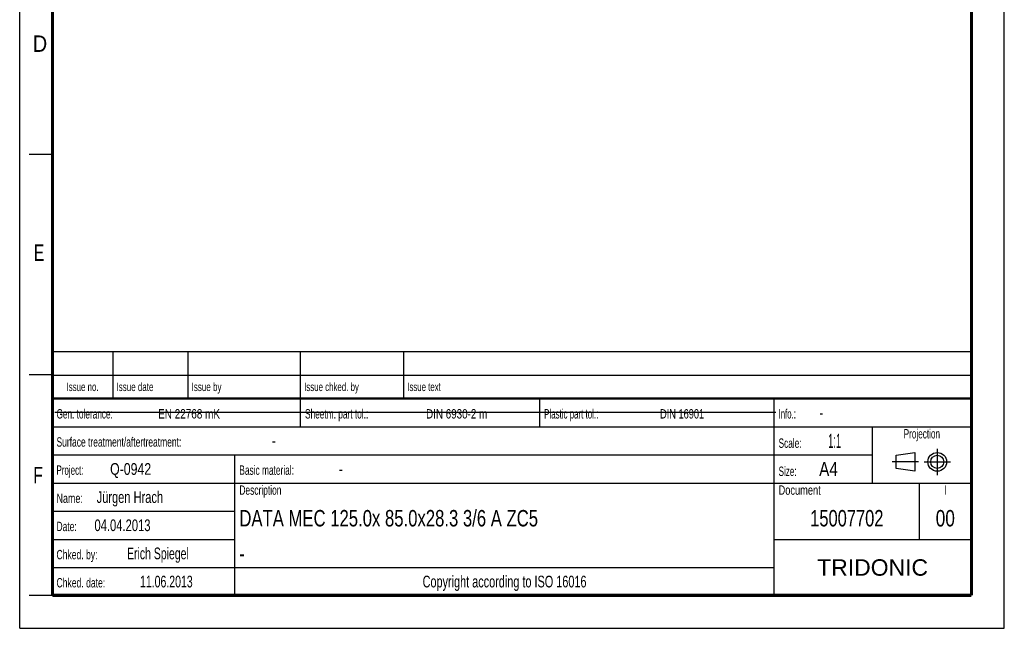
# Model space of a CAD drawing. Header units: millimetres. Extents: x 0 to 210, y 0 to 297.
# Tile 1 of 9: x 0 to 210, y 0 to 130. Entities that reach past the tile are written whole.
import ezdxf
from ezdxf.enums import TextEntityAlignment as Align

# ---------------------------------------------------------------- set-up
doc = ezdxf.new("R2010")
doc.units = ezdxf.units.MM
doc.header["$LTSCALE"] = 19.36
doc.linetypes.add('CENTER', pattern=[0.6, 0.375, -0.075, 0.075, -0.075])
doc.layers.get('0').update_dxf_attribs({"linetype": 'CONTINUOUS'})
doc.layers.add('DEFAULT_1', color=7, linetype='CENTER')
doc.layers.add('Z_NOTICE', color=7, linetype='CONTINUOUS')
doc.styles.add('TEXTSTYLE_2', font='txt', dxfattribs={"width": 0.75})
doc.styles.add('TEXTSTYLE_4', font='ARIAL.TTF')

# ---------------------------------------------------------------- blocks, each defined once
blk = doc.blocks.new('SYMBOL_2_BL0', base_point=(192.31, 35.47))
at = {"color": 2, "linetype": 'Continuous'}
for p, q in [((186.91, 36.87), (190.91, 37.47)), ((186.91, 34.07), (186.91, 36.87)), ((190.91, 37.47), (190.91, 33.47)), ((190.91, 33.47), (186.91, 34.07))]:
    blk.add_line(p, q, dxfattribs=at)
for radius in [2, 1.4]:
    blk.add_circle((195.71, 35.47), radius, dxfattribs=at)
at = {"layer": 'DEFAULT_1', "color": 2, "linetype": 'CENTER'}
for p, q in [((195.71, 38.27), (195.71, 32.67)), ((191.71, 35.47), (186.11, 35.47)), ((192.91, 35.47), (198.5, 35.47))]:
    blk.add_line(p, q, dxfattribs=at)

msp = doc.modelspace()

# ---------------------------------------------------------------- linework, layer by layer
at = {"color": 2, "linetype": 'Continuous'}
for p, q in [((0, 0), (0, 297)), ((210, 0), (210, 297)), ((7, 101), (2, 101)), ((6.9136, 48.9602), (6.9136, 58.9602)), ((6.9136, 58.9602), (202.9136, 58.9602)), ((19.9136, 48.9602), (19.9136, 58.9602)), ((35.9136, 48.9602), (35.9136, 58.9602)), ((59.9136, 48.9602), (59.9136, 58.9602)), ((81.9136, 48.9602), (81.9136, 58.9602)), ((202.9136, 48.9602), (202.9136, 58.9602)), ((7, 54), (2, 54)), ((6.9136, 53.9602), (202.9136, 53.9602)), ((6.9135, 6.9601), (6.9135, 48.9601)), ((6.9135, 48.9601), (202.9135, 48.9601)), ((6.9136, 48.9602), (202.9136, 48.9602)), ((59.9135, 42.9601), (59.9135, 48.9601)), ((110.9135, 42.9601), (110.9135, 48.9601)), ((160.9135, 6.9601), (160.9135, 48.9601)), ((202.9135, 6.9601), (202.9135, 48.9601)), ((6.9135, 42.9601), (202.9135, 42.9601)), ((181.9135, 30.9601), (181.9135, 42.9601)), ((6.9135, 36.9601), (181.9135, 36.9601)), ((45.9135, 6.9601), (45.9135, 36.9601)), ((6.9135, 30.9601), (202.9135, 30.9601)), ((191.9135, 18.9601), (191.9135, 30.9601)), ((6.9135, 24.9601), (45.9135, 24.9601)), ((6.9135, 18.9601), (45.9135, 18.9601)), ((160.9135, 18.9601), (202.9135, 18.9601)), ((6.9135, 12.9601), (160.9135, 12.9601)), ((7, 7), (2, 7)), ((6.9135, 6.9601), (202.9135, 6.9601)), ((0, 0), (210, 0))]:
    msp.add_line(p, q, dxfattribs=at)
at = {"color": 7, "linetype": 'Continuous'}
msp.add_line((7.4681, 46.0424), (161.2681, 46.0424), dxfattribs=at)
for points, const_width in [([(7, 7), (7, 290)], 0.7), ([(203, 7), (203, 290)], 0.7), ([(7, 49), (203, 49)], 0.5), ([(7, 7), (203, 7)], 0.7)]:
    msp.add_lwpolyline(points, dxfattribs=dict(at, const_width=const_width))

# ---------------------------------------------------------------- block references
at = {"color": 2, "linetype": 'Continuous'}
msp.add_blockref('SYMBOL_2_BL0', (192.3051, 35.4697), dxfattribs=at)

# ---------------------------------------------------------------- texts
at = {"color": 5, "linetype": 'Continuous', "style": 'TEXTSTYLE_2'}
for s, width, p in [('D', 0.904762, (2.8073, 122.8572)), ('E', 0.714286, (3.0025, 78.3025)), ('F', 0.714286, (2.9222, 30.897))]:
    msp.add_text(s, height=3.5, dxfattribs=dict(at, width=width)).set_placement(p)
at = {"layer": 'Z_NOTICE', "color": 5, "linetype": 'Continuous', "style": 'TEXTSTYLE_2'}
for s, height, width, p in [('Issue date ', 1.8, 0.707792, (20.6636, 50.5602)), ('Issue by ', 1.8, 0.71164, (36.6636, 50.5602)), ('Issue chked. by', 1.8, 0.698413, (60.6636, 50.5602)), ('Issue text ', 1.8, 0.694805, (82.6636, 50.5602)), ('Gen. tolerance:', 2, 0.657143, (7.851, 44.7101)), ('EN 22768 mK', 2, 0.792208, (29.5296, 44.7101)), ('Sheetm. part tol.:', 2, 0.662698, (60.851, 44.7101)), ('DIN 6930-2 m', 2, 0.78373, (86.6725, 44.7101)), ('Plastic part tol.:', 2, 0.632275, (111.851, 44.7101)), ('DIN 16901', 2, 0.73545, (136.5772, 44.7101)), ('Info.: ', 2, 0.622449, (161.851, 44.7101)), ('-', 2.5, 0.714286, (170.5653, 44.7101)), ('Surface treatment/aftertreatment: ', 2, 0.67577, (7.851, 38.7101)), ('Scale:  ', 2, 0.660714, (161.851, 38.4601)), ('1:1', 3, 0.5, (172.4225, 38.4601)), ('-', 2.5, 0.714286, (53.8034, 38.7101)), ('Project: ', 2, 0.634921, (7.851, 32.7101)), ('Q-0942', 2.5, 0.785714, (19.2796, 32.7101)), ('Basic material: ', 2, 0.66369, (46.851, 32.7101)), ('-', 2.5, 0.714286, (68.0891, 32.7101)), ('Size: ', 2, 0.646825, (161.851, 32.4601)), (' A4', 3, 0.809524, (169.613, 32.4601)), ('Jürgen Hrach', 2.5, 0.705357, (16.4225, 26.7101)), ('Description', 2, 0.670996, (46.851, 28.4601)), ('Document', 2, 0.738095, (161.851, 28.4601)), ('Name: ', 2, 0.714286, (7.851, 26.7101)), ('04.04.2013', 2.5, 0.714286, (15.9463, 20.7101)), ('Date: ', 2, 0.674603, (7.851, 20.7101)), ('Chked. by: ', 2, 0.683983, (7.851, 14.7101)), ('Erich Spiegel', 2.5, 0.668498, (22.8987, 14.7101)), ('Chked. date: ', 2, 0.684982, (7.851, 8.7101)), ('11.06.2013', 2.5, 0.671429, (25.6606, 8.7101))]:
    msp.add_text(s, height=height, dxfattribs=dict(at, width=width)).set_placement(p)
for s, height, width, p in [('Issue no.', 1.8, 0.698413, (13.4136, 50.5602)), ('Projection', 2, 0.652381, (192.4135, 40.4601)), ('I', 2, 0.642857, (197.4135, 28.4601)), ('Copyright according to ISO 16016', 2.5, 0.694196, (103.4135, 8.7101))]:
    msp.add_text(s, height=height, dxfattribs=dict(at, width=width)).set_placement(p, align=Align.CENTER)
at = {"layer": 'Z_NOTICE', "color": 7, "linetype": 'Continuous', "style": 'TEXTSTYLE_2'}
for s, width, p in [('DATA MEC 125.0x 85.0x28.3 3/6 A ZC5', 0.760544, (46.851, 21.7101)), ('-', 0.714286, (46.851, 14.2101))]:
    msp.add_text(s, height=3.5, dxfattribs=dict(at, width=width)).set_placement(p)
for s, width, p in [('15007702', 0.75, (176.4135, 21.7101)), ('00', 0.785714, (197.4135, 21.7101))]:
    msp.add_text(s, height=3.5, dxfattribs=dict(at, width=width)).set_placement(p, align=Align.CENTER)
at = {"layer": 'Z_NOTICE', "color": 5, "linetype": 'Continuous', "style": 'TEXTSTYLE_4'}
msp.add_text('TRIDONIC', height=3.5, dxfattribs=at).set_placement((181.9135, 11.2101), align=Align.CENTER)

doc.saveas('drawing.dxf')
